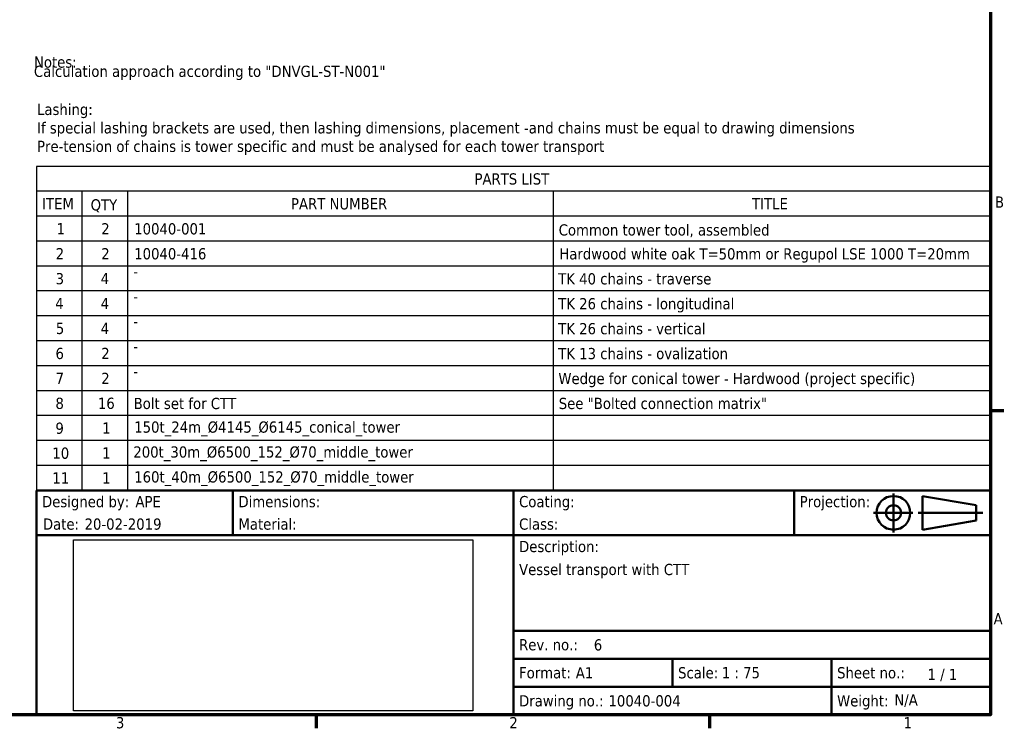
# Model space of a CAD drawing. Header units: millimetres. Extents: x 0 to 63075, y 0 to 44550.
# Tile 17 of 37: x 48602 to 61759, y 1320 to 10791. Entities that reach past the tile are written whole.
import ezdxf
from ezdxf.enums import TextEntityAlignment as Align

# ---------------------------------------------------------------- set-up
doc = ezdxf.new("R2010")
doc.units = ezdxf.units.MM
doc.header["$LTSCALE"] = 75
doc.header["$XCLIPFRAME"] = 2
for name, color, linetype, lineweight in [('Border (ISO)', 7, 'Continuous', 70), ('Symbol (ISO)', 7, 'Continuous', 25), ('Title (ISO)', 7, 'Continuous', 50)]:
    doc.layers.add(name, color=color, linetype=linetype, lineweight=lineweight)
doc.styles.add('Label Text (ISO)', font='tahoma.ttf')
doc.styles.add('Note Text (ISO)', font='tahoma.ttf')
picture_1 = doc.add_image_def('image1.bmp', size_in_pixel=(2119, 907))

# ---------------------------------------------------------------- blocks, each defined once
blk = doc.blocks.new('Borders Default Border')
at = {"layer": 'Border (ISO)'}
for p, q in [((820.999984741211, 74.25000190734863), (823.3999633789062, 74.25000190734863)), ((700.8333587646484, 20), (700.8333587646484, 17.59999990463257)), ((770.9166717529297, 20), (770.9166717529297, 17.59999990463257))]:
    blk.add_line(p, q, dxfattribs=at)
at = {"layer": 'Border (ISO)', "flags": 128}
blk.add_lwpolyline([(20, 20), (20, 574.000015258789), (820.999984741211, 574.000015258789), (820.999984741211, 20), (20, 20)], dxfattribs=at)
at = {"layer": 'Border (ISO)', "char_height": 2.000000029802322, "attachment_point": 7, "style": 'Label Text (ISO)'}
for s, insert in [('B', (821.7896277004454, 110.3749999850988)), ('A', (821.5492745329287, 36.12499998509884)), ('3', (665.1692618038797, 17.55786058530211)), ('2', (735.2685951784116, 17.59999997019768)), ('1', (805.5071289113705, 17.59999997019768))]:
    blk.add_mtext(s, dxfattribs=dict(at, insert=insert))
blk = doc.blocks.new('Title Blocks Advantis')
at = {"layer": 'Title (ISO)'}
for p, q in [((270.0713910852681, 149.9999999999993), (100.0713910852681, 149.9999999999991)), ((100.0713910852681, 149.9999999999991), (100.0713910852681, 109.999999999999)), ((135.0713910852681, 141.9999999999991), (135.0713910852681, 149.9999999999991)), ((185.0713910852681, 141.9999999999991), (185.0713910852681, 149.9999999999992)), ((235.0713910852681, 141.9999999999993), (235.0713910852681, 149.9999999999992)), ((270.0713910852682, 109.9999999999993), (270.0713910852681, 149.9999999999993)), ((257.9816193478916, 148.9999999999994), (267.51299677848, 147.3551583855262)), ((257.9816193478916, 148.9999999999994), (257.9816193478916, 142.9999999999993)), ((267.51299677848, 144.6448416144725), (267.51299677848, 147.3551583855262)), ((257.9816193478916, 142.9999999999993), (267.51299677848, 144.6448416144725)), ((100.0713910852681, 141.9999999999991), (270.0713910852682, 141.9999999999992)), ((185.0713910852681, 141.9999999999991), (185.0713910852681, 119.9999999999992)), ((185.0713910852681, 124.9999999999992), (270.0713910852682, 124.9999999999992)), ((185.0713910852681, 119.9999999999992), (270.0713910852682, 119.9999999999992)), ((185.0713910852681, 119.9999999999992), (185.0713910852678, 114.9999999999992)), ((213.4047244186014, 119.9999999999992), (213.4047244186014, 114.9999999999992)), ((241.7380577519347, 119.9999999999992), (241.7380577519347, 114.9999999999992)), ((185.0713910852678, 114.9999999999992), (241.7380577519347, 114.9999999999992)), ((185.0713910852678, 114.9999999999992), (185.071391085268, 109.9999999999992)), ((241.7380577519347, 114.9999999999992), (270.0713910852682, 114.9999999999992)), ((241.7380577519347, 114.9999999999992), (241.7380577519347, 109.9999999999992)), ((100.0713910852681, 109.999999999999), (270.0713910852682, 109.9999999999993))]:
    blk.add_line(p, q, dxfattribs=at)
at = {"layer": 'Title (ISO)', "linetype": 'Continuous'}
for p, q in [((252.7838411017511, 149.4294663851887), (252.7838411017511, 142.4911830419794)), ((249.1966405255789, 145.9999999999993), (256.2388680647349, 145.9999999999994)), ((268.7204546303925, 145.9999999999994), (257.1743591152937, 145.9999999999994))]:
    blk.add_line(p, q, dxfattribs=at)
at = {"layer": 'Title (ISO)'}
for radius in [3, 1.355158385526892]:
    blk.add_circle((252.7838411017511, 145.9999999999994), radius, dxfattribs=at)
at = {"layer": 'Title (ISO)', "style": 'Note Text (ISO)'}
for s, p in [('Designed by:', (101.0713910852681, 147.9999999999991)), ('Dimensions:', (136.0713910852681, 147.9999999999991)), ('Coating: ', (186.0713910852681, 147.9999999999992)), ('Projection:', (236.0713910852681, 147.9999999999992)), ('Date:', (101.2316671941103, 143.9999999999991)), ('Material: ', (136.0713910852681, 143.9999999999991)), ('Class: ', (186.0713910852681, 143.9999999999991)), ('Rev. no.:', (186.0713910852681, 122.4999999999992)), ('Format:', (186.0713910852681, 117.4999999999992)), ('Scale:', (214.4047244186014, 117.4999999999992)), ('Sheet no.:', (242.7380577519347, 117.4999999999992)), ('Drawing no.:', (186.0713910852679, 112.4999999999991)), ('Weight:', (242.7380577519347, 112.4999999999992))]:
    blk.add_text(s, height=2.000000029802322, dxfattribs=at).set_placement(p, align=Align.MIDDLE_LEFT)
blk.add_text('Description:', height=2.000000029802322, dxfattribs=at).set_placement((186.0713910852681, 140.9999999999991), align=Align.TOP_LEFT)
blk.add_text('1 / 1 ', height=2.000000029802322, rotation=359.8522914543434, dxfattribs=at).set_placement((258.8492999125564, 117.2078330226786), align=Align.MIDDLE_LEFT)
for tag, p in [('AUTHOR_001', (117.7208561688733, 146.9999999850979)), ('CREATION_DATE_001', (108.6517148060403, 142.999999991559)), ('TITLE_001', (186.0713910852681, 134.9100066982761)), ('REVISION_NUMBER_001', (199.3913483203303, 121.470250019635)), ('Sheet_Size_001', (196.1763237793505, 116.4966420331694)), ('Initial_View_Scale_001', (222.195369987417, 116.5174613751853)), ('PART_NUMBER_001', (202.0038147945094, 111.5006715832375))]:
    blk.add_attdef(tag, p, '', height=2.000000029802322, dxfattribs=at)
for tag, p in [('Dimensions', (151.5713910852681, 147.9999999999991)), ('Coating', (197.0713910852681, 147.9999999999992)), ('Material', (147.5713910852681, 143.9999999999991)), ('Class', (194.0713910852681, 143.9999999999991))]:
    blk.add_attdef(tag, text='', height=2.000000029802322, dxfattribs=at).set_placement(p, align=Align.MIDDLE_LEFT)
blk.add_attdef('MASS\\P1;_001', (252.9358790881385, 111.6731246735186), '', height=2.000000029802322, rotation=359.8522914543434, dxfattribs=at)
image = blk.add_image(picture_1, insert=(106.6989986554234, 110.7262153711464), size_in_units=(71.1280611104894, 30.44509269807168))
image.set_boundary_path([(-0.5, -0.5), (2118.5, 906.4999999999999)])
image.dxf.clipping = 0
blk = doc.blocks.new('PARTS LIST')
at = {"layer": 'Symbol (ISO)'}
for p, q in [((821.1163866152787, 117.7436001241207), (651, 117.7436001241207)), ((651, 117.7436001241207), (651, 113.3017847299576)), ((821.1163866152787, 117.7436001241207), (821.1163866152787, 113.3017847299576)), ((821.1163866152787, 113.3017847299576), (651, 113.3017847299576)), ((651, 113.3017847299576), (651, 108.8599693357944)), ((659.0949758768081, 113.3017847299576), (659.0949758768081, 108.8599693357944)), ((667.2277351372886, 113.3017847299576), (667.2277351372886, 108.8599693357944)), ((743.0729423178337, 113.3017847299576), (743.0729423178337, 108.8599693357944)), ((821.1163866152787, 113.3017847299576), (821.1163866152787, 108.8599693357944)), ((821.1163866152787, 108.8599693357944), (651, 108.8599693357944)), ((651, 108.8599693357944), (651, 60.00000000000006)), ((659.0949758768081, 108.8599693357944), (659.0949758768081, 60.00000000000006)), ((667.2277351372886, 108.8599693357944), (667.2277351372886, 60.00000000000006)), ((743.0729423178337, 108.8599693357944), (743.0729423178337, 60.00000000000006)), ((821.1163866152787, 108.8599693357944), (821.1163866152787, 60.00000000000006)), ((821.1163866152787, 104.4181539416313), (651, 104.4181539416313)), ((821.1163866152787, 99.97633854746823), (651, 99.97633854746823)), ((821.1163866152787, 95.53452315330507), (651, 95.53452315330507)), ((821.1163866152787, 91.09270775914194), (651, 91.09270775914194)), ((821.1163866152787, 86.65089236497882), (651, 86.65089236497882)), ((821.1163866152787, 82.20907697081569), (651, 82.20907697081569)), ((821.1163866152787, 77.76726157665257), (651, 77.76726157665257)), ((821.1163866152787, 73.32544618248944), (651, 73.32544618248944)), ((821.1163866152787, 68.88363078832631), (651, 68.88363078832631)), ((821.1163866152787, 64.44181539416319), (651, 64.44181539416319)), ((821.1163866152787, 60.00000000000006), (651, 60.00000000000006))]:
    blk.add_line(p, q, dxfattribs=at)
at = {"layer": 'Symbol (ISO)', "char_height": 2.000000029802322, "attachment_point": 7, "style": 'Label Text (ISO)'}
for s, insert in [('PARTS LIST', (729.0564107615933, 114.469207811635)), ('ITEM', (652.0232003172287, 110.0808770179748)), ('PART NUMBER', (696.3657359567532, 110.0387376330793)), ('TITLE', (778.5185101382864, 110.0808770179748)), ('QTY', (660.6642665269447, 109.5330649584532)), ('1', (654.5962835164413, 105.6358200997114)), ('2', (662.5549506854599, 105.6179919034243)), ('10040-001', (668.4269359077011, 105.5766629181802)), ('Common tower tool, assembled', (744.0609425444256, 105.0969221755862)), ('2', (654.4410831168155, 101.1761765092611)), ('2', (662.5549506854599, 101.1761765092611)), ('10040-416', (668.4269359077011, 101.1348475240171)), ('Hardwood white oak T=50mm or Regupol LSE 1000 T=20mm', (744.1729428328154, 100.5854146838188)), ('3', (654.425083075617, 96.69222173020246)), ('4', (662.4637504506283, 96.75543083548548)), ('-', (668.2477354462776, 98.0106982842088)), ('TK 40 chains - traverse', (743.9713423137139, 96.66872088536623)), ('4', (654.349882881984, 92.31361544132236)), ('4', (662.4637504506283, 92.31361544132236)), ('-', (668.2477354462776, 93.56888289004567)), ('TK 26 chains - longitudinal', (743.9713423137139, 91.70178389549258)), ('5', (654.4618831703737, 87.82966066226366)), ('4', (662.4637504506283, 87.87180004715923)), ('-', (668.2477354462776, 89.12706749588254)), ('TK 26 chains - vertical', (743.9713423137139, 87.78509009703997)), ('6', (654.4090830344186, 83.36920667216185)), ('2', (662.5549506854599, 83.40891493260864)), ('-', (668.2477354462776, 84.68525210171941)), ('TK 13 chains - ovalization', (743.9713423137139, 83.34327470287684)), ('7', (654.4282830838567, 78.98816925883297)), ('2', (662.5549506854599, 78.96709953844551)), ('-', (668.2477354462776, 80.24343670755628)), ('Wedge for conical tower - Hardwood (project specific)', (744.0081424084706, 78.3698547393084)), ('Bolt set for CTT', (668.3277356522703, 74.45316094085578)), ('See "Bolted connection matrix"', (744.0753425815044, 74.45964391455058)), ('8', (654.3946829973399, 74.47828254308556)), ('16', (661.9597458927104, 74.4855758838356)), ('9', (654.3866829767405, 70.04538125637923)), ('1', (662.7101510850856, 70.1012969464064)), ('150t_24m_Ø4145_Ø6145_conical_tower', (668.4269359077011, 69.64100518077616)), ('10', (653.8458783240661, 65.60032437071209)), ('1', (662.7101510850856, 65.65948155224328)), ('200t_30m_Ø6500_152_Ø70_middle_tower', (668.2717355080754, 65.19918978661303)), ('11', (653.8458783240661, 61.21766615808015)), ('1', (662.7101510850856, 61.21766615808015)), ('160t_40m_Ø6500_152_Ø70_middle_tower', (668.4269359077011, 60.7573743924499))]:
    blk.add_mtext(s, dxfattribs=dict(at, insert=insert))

msp = doc.modelspace()

# ---------------------------------------------------------------- block references
at = {"xscale": 75, "yscale": 75, "zscale": 75}
msp.add_blockref('Borders Default Border', (0, 0), dxfattribs=at)
msp.add_blockref('Title Blocks Advantis', (41319.64566860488, -6749.999999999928), dxfattribs=at).add_auto_attribs({'TITLE_001': 'Vessel transport with CTT', 'PART_NUMBER_001': '10040-004', 'AUTHOR_001': 'APE', 'CREATION_DATE_001': '20-02-2019', 'REVISION_NUMBER_001': '6', 'Sheet_Size_001': 'A1', 'MASS\\P1;_001': 'N/A', 'Initial_View_Scale_001': '1 : 75'})
at = {"layer": 'Symbol (ISO)', "xscale": 75, "yscale": 75, "zscale": 75}
msp.add_blockref('PARTS LIST', (0, 0), dxfattribs=at)

# ---------------------------------------------------------------- texts
at = {"layer": 'Symbol (ISO)', "char_height": 150.0000022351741, "attachment_point": 1, "style": 'Note Text (ISO)'}
for s, insert, width, line_spacing_factor in [('{\\fTahoma|b0|i0;Notes:\\P\\fTahoma|b0|i0;Calculation approach according to "DNVGL-ST-N001"\\P}', (48792.52562000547, 10299.92828933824), 4810.332298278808, 0.4939420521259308), ('{\\fTahoma|b0|i0;Lashing:\\P\\fTahoma|b0|i0;If special lashing brackets are used, then lashing dimensions, placement -and chains must be equal to drawing dimensions\\P\\fTahoma|b0|i0;Pre-tension of chains is tower specific and must be analysed for each tower transport}', (48833.43347995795, 9667.633581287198), 11172.93405532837, 0.9878841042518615)]:
    msp.add_mtext(s, dxfattribs=dict(at, insert=insert, width=width, line_spacing_factor=line_spacing_factor))

doc.saveas('drawing.dxf')
